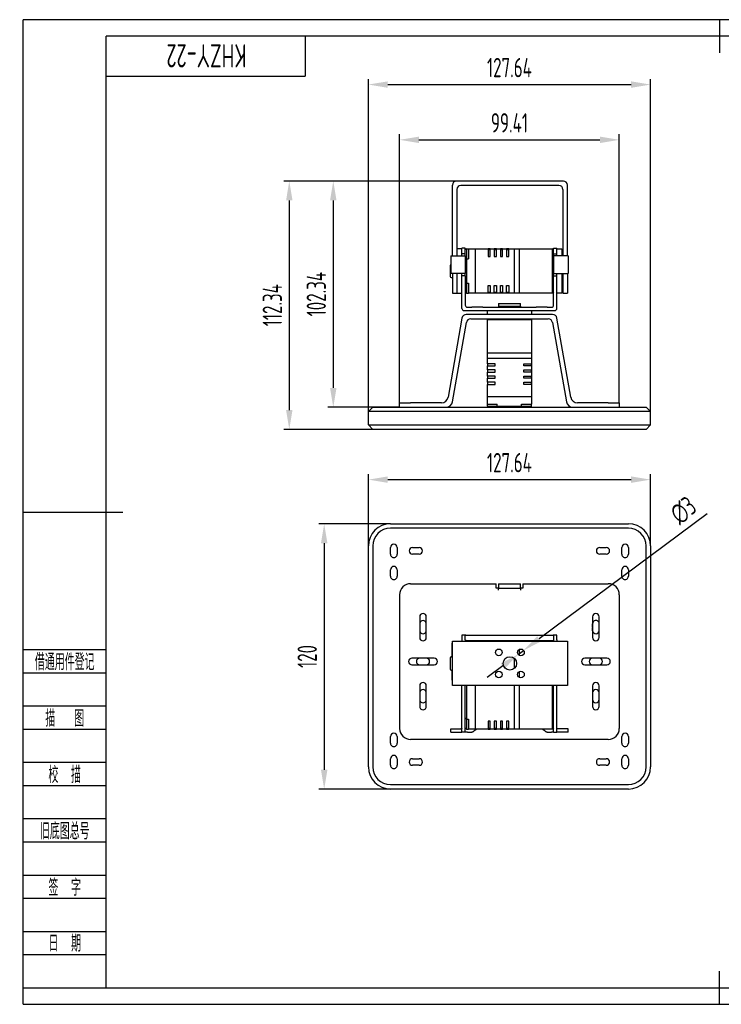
# Model space of a CAD drawing. Header units: inches. Extents: x -39 to 592, y -8 to 438.
# Tile 1 of 5: x -39 to 278, y -8 to 438. Entities that reach past the tile are written whole.
import ezdxf
from ezdxf.enums import TextEntityAlignment as Align

# ---------------------------------------------------------------- set-up
doc = ezdxf.new("R2010")
doc.units = ezdxf.units.IN
doc.header["$LTSCALE"] = 1.5
doc.header["$MEASUREMENT"] = 0
for name, color, linetype in [('1轮廓实线层', 7, 'Continuous'), ('2细线层', 4, 'Continuous'), ('6文字层', 3, 'Continuous'), ('7标注层', 4, 'Continuous'), ('图框层', 7, 'Continuous')]:
    doc.layers.add(name, color=color, linetype=linetype)
doc.styles.add('PC_TEXTSTYLE', font='ISOCP.SHX', dxfattribs={"width": 0.707, "bigfont": 'GBCBIG.SHX'})
doc.dimstyles.new('GB_DIAMETER', dxfattribs={"dimtxt": 3.5, "dimasz": 3.5, "dimexe": 1, "dimexo": 0, "dimgap": 1.5, "dimtad": 1, "dimjust": 4, "dimdsep": 46, "dimtxsty": 'PC_TEXTSTYLE', "dimcen": 0, "dimclrd": 256, "dimclrt": 3, "dimadec": 0, "dimazin": 2, "dimtp": 0.1, "dimtm": 0.1, "dimtfac": 0.71, "dimtdec": 3, "dimtmove": 0, "dimatfit": 2, "dimfxl": 1, "dimtfill": 1, "dimarcsym": 0})
doc.dimstyles.new('GB_LINEAR', dxfattribs={"dimtxt": 3.5, "dimasz": 3.5, "dimexe": 1, "dimexo": 0, "dimgap": 1.5, "dimtad": 1, "dimdsep": 46, "dimtxsty": 'PC_TEXTSTYLE', "dimcen": 0, "dimclrd": 256, "dimclrt": 3, "dimadec": 0, "dimazin": 2, "dimtp": 0.1, "dimtm": 0.1, "dimtfac": 0.71, "dimtdec": 3, "dimtmove": 0, "dimatfit": 3, "dimfxl": 1, "dimtfill": 1, "dimarcsym": 0})

# ---------------------------------------------------------------- blocks, each defined once
blk = doc.blocks.new('*D3')
at = {"layer": '7标注层', "color": 0, "lineweight": -2}
for p, q in [((158.47, 364.99), (80.36, 364.99)), ((120.66, 252.65), (80.36, 252.65))]:
    blk.add_line(p, q, dxfattribs=at)
at = {"layer": '7标注层', "lineweight": -2}
blk.add_line((82.86, 356.24), (82.86, 261.4), dxfattribs=at)
at = {"layer": '7标注层'}
for points in [[(84.32, 356.24), (81.41, 356.24), (82.86, 364.99)], [(81.41, 261.4), (84.32, 261.4), (82.86, 252.65)]]:
    blk.add_solid(points, dxfattribs=at)
at = {"layer": 'Defpoints', "color": 0}
for p in [(158.47, 364.99), (82.86, 252.65), (120.66, 252.65)]:
    blk.add_point(p, dxfattribs=at)
at = {"layer": '7标注层', "color": 3, "insert": (75.18, 308.82), "char_height": 8.75, "attachment_point": 5, "rotation": 90, "style": 'PC_TEXTSTYLE', "bg_fill": 3, "box_fill_scale": 1.25, "bg_fill_color": 257, "bg_fill_transparency": 0}
blk.add_mtext('112.34', dxfattribs=at)
blk = doc.blocks.new('*D4')
at = {"layer": '7标注层', "color": 0, "lineweight": -2}
for p, q in [((158.47, 364.99), (100.27, 364.99)), ((132.77, 262.65), (100.27, 262.65))]:
    blk.add_line(p, q, dxfattribs=at)
at = {"layer": '7标注层', "lineweight": -2}
blk.add_line((102.77, 356.24), (102.77, 271.4), dxfattribs=at)
at = {"layer": '7标注层'}
for points in [[(104.23, 356.24), (101.31, 356.24), (102.77, 364.99)], [(101.31, 271.4), (104.23, 271.4), (102.77, 262.65)]]:
    blk.add_solid(points, dxfattribs=at)
at = {"layer": 'Defpoints', "color": 0}
for p in [(158.47, 364.99), (102.77, 262.65), (132.77, 262.65)]:
    blk.add_point(p, dxfattribs=at)
at = {"layer": '7标注层', "color": 3, "insert": (95.08, 313.82), "char_height": 8.75, "attachment_point": 5, "rotation": 90, "style": 'PC_TEXTSTYLE', "bg_fill": 3, "box_fill_scale": 1.25, "bg_fill_color": 257, "bg_fill_transparency": 0}
blk.add_mtext('102.34', dxfattribs=at)
blk = doc.blocks.new('*D5')
at = {"layer": '7标注层', "color": 0, "lineweight": -2}
for p, q in [((118.66, 260.65), (118.66, 411.15)), ((246.29, 260.65), (246.29, 411.15))]:
    blk.add_line(p, q, dxfattribs=at)
at = {"layer": '7标注层', "lineweight": -2}
blk.add_line((127.41, 408.65), (237.54, 408.65), dxfattribs=at)
at = {"layer": '7标注层'}
for points in [[(127.41, 410.1), (127.41, 407.19), (118.66, 408.65)], [(237.54, 407.19), (237.54, 410.1), (246.29, 408.65)]]:
    blk.add_solid(points, dxfattribs=at)
at = {"layer": 'Defpoints', "color": 0}
for p in [(246.29, 408.65), (118.66, 260.65), (246.29, 260.65)]:
    blk.add_point(p, dxfattribs=at)
at = {"layer": '7标注层', "color": 3, "insert": (182.47, 416.33), "char_height": 8.75, "attachment_point": 5, "style": 'PC_TEXTSTYLE', "bg_fill": 3, "box_fill_scale": 1.25, "bg_fill_color": 257, "bg_fill_transparency": 0}
blk.add_mtext('127.64', dxfattribs=at)
blk = doc.blocks.new('*D6')
at = {"layer": '7标注层', "color": 0, "lineweight": -2}
for p, q in [((132.77, 264.65), (132.77, 386.15)), ((232.18, 264.65), (232.18, 386.15))]:
    blk.add_line(p, q, dxfattribs=at)
at = {"layer": '7标注层', "lineweight": -2}
blk.add_line((141.52, 383.65), (223.43, 383.65), dxfattribs=at)
at = {"layer": '7标注层'}
for points in [[(141.52, 385.1), (141.52, 382.19), (132.77, 383.65)], [(223.43, 382.19), (223.43, 385.1), (232.18, 383.65)]]:
    blk.add_solid(points, dxfattribs=at)
at = {"layer": 'Defpoints', "color": 0}
for p in [(232.18, 383.65), (132.77, 264.65), (232.18, 264.65)]:
    blk.add_point(p, dxfattribs=at)
at = {"layer": '7标注层', "color": 3, "insert": (182.47, 391.34), "char_height": 8.75, "attachment_point": 5, "style": 'PC_TEXTSTYLE', "bg_fill": 3, "box_fill_scale": 1.25, "bg_fill_color": 257, "bg_fill_transparency": 0}
blk.add_mtext('99.41', dxfattribs=at)
blk = doc.blocks.new('*D9')
at = {"layer": '7标注层', "color": 0, "lineweight": -2}
for p, q in [((118.66, 199.89), (118.66, 232.39)), ((246.29, 199.89), (246.29, 232.39))]:
    blk.add_line(p, q, dxfattribs=at)
at = {"layer": '7标注层', "lineweight": -2}
blk.add_line((127.41, 229.89), (237.54, 229.89), dxfattribs=at)
at = {"layer": '7标注层'}
for points in [[(127.41, 231.35), (127.41, 228.43), (118.66, 229.89)], [(237.54, 228.43), (237.54, 231.35), (246.29, 229.89)]]:
    blk.add_solid(points, dxfattribs=at)
at = {"layer": 'Defpoints', "color": 0}
for p in [(246.29, 229.89), (118.66, 199.89), (246.29, 199.89)]:
    blk.add_point(p, dxfattribs=at)
at = {"layer": '7标注层', "color": 3, "insert": (182.47, 237.58), "char_height": 8.75, "attachment_point": 5, "style": 'PC_TEXTSTYLE', "bg_fill": 3, "box_fill_scale": 1.25, "bg_fill_color": 257, "bg_fill_transparency": 0}
blk.add_mtext('127.64', dxfattribs=at)
blk = doc.blocks.new('*D10')
at = {"layer": '7标注层', "color": 0, "lineweight": -2}
for p, q in [((128.66, 209.89), (96.16, 209.89)), ((128.66, 89.89), (96.16, 89.89))]:
    blk.add_line(p, q, dxfattribs=at)
at = {"layer": '7标注层', "lineweight": -2}
blk.add_line((98.66, 201.14), (98.66, 98.64), dxfattribs=at)
at = {"layer": '7标注层'}
for points in [[(100.11, 201.14), (97.2, 201.14), (98.66, 209.89)], [(97.2, 98.64), (100.11, 98.64), (98.66, 89.89)]]:
    blk.add_solid(points, dxfattribs=at)
at = {"layer": 'Defpoints', "color": 0}
for p in [(128.66, 209.89), (98.66, 89.89), (128.66, 89.89)]:
    blk.add_point(p, dxfattribs=at)
at = {"layer": '7标注层', "color": 3, "insert": (90.96, 149.89), "char_height": 8.75, "attachment_point": 5, "rotation": 90, "style": 'PC_TEXTSTYLE', "bg_fill": 3, "box_fill_scale": 1.25, "bg_fill_color": 257, "bg_fill_transparency": 0}
blk.add_mtext('120', dxfattribs=at)
blk = doc.blocks.new('*D11')
at = {"layer": '7标注层', "lineweight": -2}
for p, q in [((271.96, 214.48), (195.9, 157.86)), ((186.47, 150.84), (188.88, 152.64)), ((179.45, 145.62), (172.43, 140.4))]:
    blk.add_line(p, q, dxfattribs=at)
at = {"layer": '7标注层'}
for points in [[(195.03, 159.03), (196.77, 156.69), (188.88, 152.64)], [(180.32, 144.45), (178.58, 146.79), (186.47, 150.84)]]:
    blk.add_solid(points, dxfattribs=at)
at = {"layer": 'Defpoints', "color": 0}
for p in [(188.88, 152.64), (186.47, 150.84)]:
    blk.add_point(p, dxfattribs=at)
at = {"layer": '7标注层', "color": 3, "insert": (261.14, 216), "char_height": 8.75, "attachment_point": 5, "rotation": 36.6611, "style": 'PC_TEXTSTYLE', "bg_fill": 3, "box_fill_scale": 1.25, "bg_fill_color": 257, "bg_fill_transparency": 0}
blk.add_mtext('∅3', dxfattribs=at)
blk = doc.blocks.new('ZwmFrameMain_A3^_^无分区图框^_^landscape')
at = {"layer": '1轮廓实线层'}
for p, q in [((185, 292), (185, 282)), ((0, 0), (0, 287)), ((390, 287), (0, 287)), ((390, 287), (390, 0)), ((-25, 143.5), (5, 143.5)), ((395, 143.5), (385, 143.5)), ((185, -5), (185, 5)), ((0, 0), (390, 0))]:
    blk.add_line(p, q, dxfattribs=at)
at = {"layer": '2细线层'}
for p, q in [((-25, -5), (-25, 292)), ((395, 292), (-25, 292)), ((395, 292), (395, -5)), ((-25, -5), (395, -5))]:
    blk.add_line(p, q, dxfattribs=at)
blk = doc.blocks.new('ZwmFrameMain_图样代号')
at = {"layer": '2细线层', "linetype": 'Continuous'}
for p in [(60, 0), (0, -12)]:
    blk.add_line(p, (60, -12), dxfattribs=at)
at = {"layer": '6文字层', "style": 'PC_TEXTSTYLE', "width": 2.827942}
blk.add_attdef('图样代号', text='', height=7, rotation=180, dxfattribs=at).set_placement((58.24, -2.4), (2.35, -2.4), align=Align.FIT)
blk = doc.blocks.new('ZwmFrameMain_附加栏')
at = {"layer": '2细线层'}
for p, q in [((-25, 102), (0, 102)), ((-25, 95), (0, 95)), ((-25, 85), (0, 85)), ((-25, 78), (0, 78)), ((-25, 68), (0, 68)), ((-25, 61), (0, 61)), ((-25, 51), (0, 51)), ((-25, 44), (0, 44)), ((-25, 34), (0, 34)), ((-25, 27), (0, 27)), ((-25, 17), (0, 17)), ((-25, 10), (0, 10)), ((-25, 0), (0, 0))]:
    blk.add_line(p, q, dxfattribs=at)
at = {"layer": '6文字层', "color": 3, "style": 'PC_TEXTSTYLE'}
for s, width, p in [('借通用件登记', 0.667, (-12.5, 98.5)), ('描   图', 0.6667, (-12.5, 81.5)), ('校  描', 0.667, (-12.5, 64.5)), ('旧底图总号', 0.667, (-12.5, 47.5)), ('签  字', 0.667, (-12.5, 30.5)), ('日  期', 0.667, (-12.49, 13.6))]:
    blk.add_text(s, height=5, dxfattribs=dict(at, width=width)).set_placement(p, align=Align.MIDDLE)
at = {"layer": '6文字层', "style": 'PC_TEXTSTYLE'}
for tag, width, p, p2 in [('借通用件登记', 0.671328, (-23.44, 86.36), (-1.25, 86.36)), ('描图', 2.120922, (-23.44, 69.36), (-1.25, 69.36)), ('校图', 2.149976, (-23.75, 52.06), (-1.25, 52.06)), ('旧底图总号', 0.761452, (-22.84, 35.67), (-1.86, 35.67)), ('签字', 2.026939, (-23.14, 18.37), (-1.56, 18.37)), ('日期', 1.89999, (-22.84, 1.37), (-2.17, 1.37))]:
    blk.add_attdef(tag, text='', height=5, dxfattribs=dict(at, width=width)).set_placement(p, p2, align=Align.FIT)

msp = doc.modelspace()

# ---------------------------------------------------------------- linework, layer by layer
at = {"color": 7, "linetype": 'Continuous', "lineweight": 25}
for p, q in [((156.675, 331.101), (156.675, 363.194)), ((206.875, 364.994), (158.475, 364.994)), ((158.675, 361.194), (158.675, 331.101)), ((204.875, 362.994), (160.475, 362.994)), ((206.675, 361.194), (206.675, 331.101)), ((208.675, 331.101), (208.675, 363.194)), ((160.975, 334.295), (158.675, 334.295)), ((162.475, 334.601), (160.975, 334.601)), ((160.975, 333.601), (160.975, 334.601)), ((162.475, 333.601), (162.475, 334.601)), ((162.975, 334.295), (162.475, 333.795)), ((162.975, 334.295), (162.975, 332.295)), ((162.975, 334.295), (163.875, 334.295)), ((163.875, 334.295), (167.175, 334.295)), ((163.875, 334.295), (163.875, 333.595)), ((167.175, 333.595), (167.175, 334.295)), ((167.175, 334.295), (172.775, 334.295)), ((172.775, 334.295), (172.775, 333.595)), ((173.775, 334.295), (172.775, 334.295)), ((173.775, 334.295), (175.575, 334.295)), ((173.775, 333.595), (173.775, 334.295)), ((175.575, 334.295), (175.575, 333.595)), ((176.575, 334.295), (175.575, 334.295)), ((176.575, 334.295), (178.375, 334.295)), ((176.575, 333.595), (176.575, 334.295)), ((178.375, 334.295), (178.375, 333.595)), ((179.375, 334.295), (178.375, 334.295)), ((179.375, 334.295), (181.175, 334.295)), ((179.375, 333.595), (179.375, 334.295)), ((181.175, 334.295), (181.175, 333.595)), ((182.175, 334.295), (181.175, 334.295)), ((182.175, 334.295), (184.675, 334.295)), ((182.175, 333.595), (182.175, 334.295)), ((184.675, 334.295), (186.975, 334.295)), ((184.675, 334.295), (184.675, 333.595)), ((186.975, 333.595), (186.975, 334.295)), ((186.975, 334.295), (201.975, 334.295)), ((201.975, 334.295), (202.475, 333.795)), ((202.475, 334.601), (203.975, 334.601)), ((202.475, 333.601), (202.475, 334.601)), ((203.975, 333.601), (203.975, 334.601)), ((203.975, 334.295), (206.225, 334.295)), ((206.225, 334.295), (206.225, 331.101)), ((155.975, 331.101), (155.975, 323.101)), ((155.975, 331.101), (161.475, 331.101)), ((160.975, 332.101), (160.975, 333.601)), ((162.475, 332.101), (160.975, 332.101)), ((160.975, 331.101), (160.975, 332.101)), ((161.475, 331.101), (162.475, 331.101)), ((162.475, 332.101), (162.475, 333.601)), ((162.475, 331.101), (162.475, 332.101)), ((162.475, 331.101), (162.475, 323.101)), ((162.475, 329.295), (162.975, 329.795)), ((162.975, 329.795), (162.975, 318.795)), ((162.975, 329.795), (163.875, 329.795)), ((163.875, 333.595), (163.875, 329.795)), ((167.175, 314.995), (167.175, 333.595)), ((172.775, 334.045), (173.775, 334.045)), ((172.775, 333.595), (172.775, 330.795)), ((172.775, 330.795), (173.775, 330.795)), ((173.775, 330.795), (173.775, 333.595)), ((175.575, 334.045), (176.575, 334.045)), ((175.575, 333.595), (175.575, 330.795)), ((175.575, 330.795), (176.575, 330.795)), ((176.575, 330.795), (176.575, 333.595)), ((178.375, 334.045), (179.375, 334.045)), ((178.375, 333.595), (178.375, 330.795)), ((178.375, 330.795), (179.375, 330.795)), ((179.375, 330.795), (179.375, 333.595)), ((181.175, 334.045), (182.175, 334.045)), ((181.175, 333.595), (181.175, 330.795)), ((181.175, 330.795), (182.175, 330.795)), ((182.175, 330.795), (182.175, 333.595)), ((184.675, 333.595), (184.675, 314.995)), ((186.975, 314.995), (186.975, 333.595)), ((201.975, 314.995), (201.975, 333.595)), ((202.475, 332.101), (202.475, 333.601)), ((202.475, 332.101), (203.975, 332.101)), ((202.475, 331.101), (202.475, 332.101)), ((203.475, 331.101), (202.475, 331.101)), ((202.475, 331.101), (202.475, 323.101)), ((208.975, 331.101), (203.475, 331.101)), ((203.975, 332.101), (203.975, 333.601)), ((203.975, 331.101), (203.975, 332.101)), ((208.975, 331.101), (208.975, 323.101)), ((155.675, 326.795), (155.675, 324.295)), ((155.675, 324.295), (155.675, 321.795)), ((161.475, 323.101), (155.975, 323.101)), ((156.175, 321.295), (156.675, 321.295)), ((156.675, 323.101), (156.675, 314.293)), ((158.675, 323.101), (158.675, 314.293)), ((160.975, 322.101), (160.975, 323.101)), ((162.475, 322.101), (160.975, 322.101)), ((160.975, 307.401), (160.975, 322.101)), ((162.475, 323.101), (161.475, 323.101)), ((162.475, 322.101), (162.475, 323.101)), ((162.475, 322.101), (162.475, 308.901)), ((202.475, 323.101), (203.475, 323.101)), ((202.475, 322.101), (202.475, 323.101)), ((202.475, 322.101), (203.975, 322.101)), ((202.475, 308.901), (202.475, 322.101)), ((203.475, 323.101), (208.975, 323.101)), ((203.975, 322.101), (203.975, 323.101)), ((203.975, 307.401), (203.975, 322.101)), ((206.225, 323.101), (206.225, 314.295)), ((206.675, 323.101), (206.675, 314.293)), ((208.675, 323.101), (208.675, 314.293)), ((162.975, 318.795), (162.475, 319.295)), ((162.975, 318.795), (163.875, 318.795)), ((163.875, 318.795), (163.875, 314.995)), ((172.775, 317.795), (173.775, 317.795)), ((172.775, 314.995), (172.775, 317.795)), ((173.775, 317.795), (173.775, 314.995)), ((175.575, 317.795), (176.575, 317.795)), ((175.575, 314.995), (175.575, 317.795)), ((176.575, 317.795), (176.575, 314.995)), ((178.375, 317.795), (179.375, 317.795)), ((178.375, 314.995), (178.375, 317.795)), ((179.375, 317.795), (179.375, 314.995)), ((181.175, 317.795), (182.175, 317.795)), ((181.175, 314.995), (181.175, 317.795)), ((182.175, 317.795), (182.175, 314.995)), ((206.675, 319.295), (206.225, 319.295)), ((156.675, 314.293), (158.675, 314.293)), ((158.675, 314.295), (160.975, 314.295)), ((162.475, 314.795), (162.975, 314.295)), ((162.975, 316.295), (162.975, 314.295)), ((162.975, 314.295), (163.875, 314.295)), ((163.875, 314.995), (163.875, 314.295)), ((167.175, 314.295), (163.875, 314.295)), ((167.175, 314.295), (167.175, 314.995)), ((172.775, 314.295), (167.175, 314.295)), ((172.775, 314.295), (172.775, 314.995)), ((173.775, 314.545), (172.775, 314.545)), ((173.775, 314.295), (172.775, 314.295)), ((173.775, 314.995), (173.775, 314.295)), ((175.575, 314.295), (173.775, 314.295)), ((175.575, 314.295), (175.575, 314.995)), ((176.575, 314.545), (175.575, 314.545)), ((176.575, 314.295), (175.575, 314.295)), ((176.575, 314.995), (176.575, 314.295)), ((178.375, 314.295), (176.575, 314.295)), ((178.375, 314.295), (178.375, 314.995)), ((179.375, 314.545), (178.375, 314.545)), ((179.375, 314.295), (178.375, 314.295)), ((179.375, 314.995), (179.375, 314.295)), ((181.175, 314.295), (179.375, 314.295)), ((181.175, 314.295), (181.175, 314.995)), ((182.175, 314.545), (181.175, 314.545)), ((182.175, 314.295), (181.175, 314.295)), ((182.175, 314.995), (182.175, 314.295)), ((184.675, 314.295), (182.175, 314.295)), ((184.675, 314.995), (184.675, 314.295)), ((186.975, 314.295), (184.675, 314.295)), ((186.975, 314.295), (186.975, 314.995)), ((201.975, 314.295), (186.975, 314.295)), ((202.475, 314.795), (201.975, 314.295)), ((206.225, 314.295), (203.975, 314.295)), ((206.675, 314.293), (208.675, 314.293)), ((163.475, 307.901), (165.417, 307.901)), ((166.295, 307.901), (166, 307.901)), ((169.853, 307.901), (166.295, 307.901)), ((170.435, 307.901), (182.475, 307.901)), ((177.475, 309.65), (187.475, 309.65)), ((177.475, 309.65), (177.475, 308.401)), ((177.475, 308.401), (187.475, 308.401)), ((177.475, 308.401), (177.475, 307.901)), ((182.475, 307.901), (194.514, 307.901)), ((187.475, 308.401), (187.475, 309.65)), ((187.475, 308.401), (187.475, 307.901)), ((198.655, 307.901), (195.097, 307.901)), ((198.95, 307.901), (198.655, 307.901)), ((199.532, 307.901), (201.475, 307.901)), ((160.986, 302.996), (154.704, 267.133)), ((161.975, 306.401), (165.417, 306.401)), ((201.994, 304.651), (162.956, 304.651)), ((166, 306.401), (166.295, 306.401)), ((166.295, 306.401), (169.853, 306.401)), ((170.435, 306.401), (182.475, 306.401)), ((172.475, 304.651), (172.475, 306.401)), ((182.475, 306.401), (194.514, 306.401)), ((192.475, 306.401), (192.475, 304.651)), ((195.097, 306.401), (198.655, 306.401)), ((198.655, 306.401), (198.95, 306.401)), ((199.532, 306.401), (202.975, 306.401)), ((210.246, 267.133), (203.964, 302.996)), ((156.704, 265.133), (162.986, 300.996)), ((164.956, 302.651), (199.994, 302.651)), ((172.475, 302.151), (172.975, 302.651)), ((172.475, 287.151), (172.475, 302.151)), ((191.775, 302.151), (173.175, 302.151)), ((191.975, 302.651), (192.475, 302.151)), ((192.475, 302.151), (192.475, 287.151)), ((201.964, 300.996), (208.246, 265.133)), ((172.475, 284.851), (172.475, 287.151)), ((173.175, 287.151), (172.475, 287.151)), ((191.775, 287.151), (173.175, 287.151)), ((192.475, 287.151), (191.775, 287.151)), ((192.475, 287.151), (192.475, 284.851)), ((172.475, 284.851), (173.175, 284.851)), ((172.475, 282.351), (172.475, 284.851)), ((173.175, 282.351), (172.475, 282.351)), ((172.475, 282.351), (172.475, 281.351)), ((172.475, 279.551), (172.475, 281.351)), ((172.475, 281.351), (173.175, 281.351)), ((172.725, 281.351), (172.725, 282.351)), ((173.175, 284.851), (191.775, 284.851)), ((175.975, 282.351), (173.175, 282.351)), ((173.175, 281.351), (175.975, 281.351)), ((175.975, 281.351), (175.975, 282.351)), ((188.975, 282.351), (191.775, 282.351)), ((188.975, 281.351), (188.975, 282.351)), ((191.775, 281.351), (188.975, 281.351)), ((191.775, 284.851), (192.475, 284.851)), ((191.775, 282.351), (192.475, 282.351)), ((192.475, 281.351), (191.775, 281.351)), ((192.225, 282.351), (192.225, 281.351)), ((192.475, 284.851), (192.475, 282.351)), ((192.475, 282.351), (192.475, 281.351)), ((192.475, 281.351), (192.475, 279.551)), ((173.175, 279.551), (172.475, 279.551)), ((172.475, 279.551), (172.475, 278.551)), ((172.475, 276.751), (172.475, 278.551)), ((172.475, 278.551), (173.175, 278.551)), ((173.175, 276.751), (172.475, 276.751)), ((172.475, 276.751), (172.475, 275.751)), ((172.725, 278.551), (172.725, 279.551)), ((172.725, 275.751), (172.725, 276.751)), ((175.975, 279.551), (173.175, 279.551)), ((173.175, 278.551), (175.975, 278.551)), ((175.975, 276.751), (173.175, 276.751)), ((175.975, 278.551), (175.975, 279.551)), ((175.975, 275.751), (175.975, 276.751)), ((188.975, 279.551), (191.775, 279.551)), ((188.975, 278.551), (188.975, 279.551)), ((191.775, 278.551), (188.975, 278.551)), ((188.975, 276.751), (191.775, 276.751)), ((188.975, 275.751), (188.975, 276.751)), ((191.775, 279.551), (192.475, 279.551)), ((192.475, 278.551), (191.775, 278.551)), ((191.775, 276.751), (192.475, 276.751)), ((192.225, 279.551), (192.225, 278.551)), ((192.225, 276.751), (192.225, 275.751)), ((192.475, 279.551), (192.475, 278.551)), ((192.475, 278.551), (192.475, 276.751)), ((192.475, 276.751), (192.475, 275.751)), ((172.475, 273.951), (172.475, 275.751)), ((172.475, 275.751), (173.175, 275.751)), ((173.175, 273.951), (172.475, 273.951)), ((172.475, 273.951), (172.475, 272.951)), ((172.475, 267.351), (172.475, 272.951)), ((172.475, 272.951), (173.175, 272.951)), ((172.725, 272.951), (172.725, 273.951)), ((173.175, 275.751), (175.975, 275.751)), ((175.975, 273.951), (173.175, 273.951)), ((173.175, 272.951), (175.975, 272.951)), ((175.975, 272.951), (175.975, 273.951)), ((191.775, 275.751), (188.975, 275.751)), ((188.975, 273.951), (191.775, 273.951)), ((188.975, 272.951), (188.975, 273.951)), ((191.775, 272.951), (188.975, 272.951)), ((192.475, 275.751), (191.775, 275.751)), ((191.775, 273.951), (192.475, 273.951)), ((192.475, 272.951), (191.775, 272.951)), ((192.225, 273.951), (192.225, 272.951)), ((192.475, 275.751), (192.475, 273.951)), ((192.475, 273.951), (192.475, 272.951)), ((192.475, 272.951), (192.475, 267.351)), ((172.475, 264.051), (172.475, 267.351)), ((173.175, 267.351), (172.475, 267.351)), ((191.775, 267.351), (173.175, 267.351)), ((192.475, 267.351), (191.775, 267.351)), ((192.475, 267.351), (192.475, 264.051)), ((132.768, 262.651), (132.768, 264.651)), ((132.768, 264.651), (137.768, 264.651)), ((151.749, 264.651), (137.768, 264.651)), ((172.475, 264.051), (173.175, 264.051)), ((172.475, 263.151), (172.475, 264.051)), ((172.475, 263.151), (172.975, 262.651)), ((172.475, 263.151), (174.475, 263.151)), ((173.175, 264.051), (176.975, 264.051)), ((176.975, 263.151), (176.975, 264.051)), ((176.975, 263.151), (187.975, 263.151)), ((177.475, 262.651), (176.975, 263.151)), ((187.975, 263.151), (187.475, 262.651)), ((187.975, 264.051), (191.775, 264.051)), ((187.975, 263.151), (187.975, 264.051)), ((190.475, 263.151), (192.475, 263.151)), ((191.775, 264.051), (192.475, 264.051)), ((191.975, 262.651), (192.475, 263.151)), ((192.475, 263.151), (192.475, 264.051)), ((227.182, 264.651), (213.201, 264.651)), ((227.182, 264.651), (232.182, 264.651)), ((232.182, 264.651), (232.182, 262.651)), ((118.656, 260.651), (120.656, 262.651)), ((128.656, 260.651), (118.656, 260.651)), ((118.656, 254.651), (118.656, 260.651)), ((120.656, 262.651), (128.656, 262.651)), ((128.656, 262.651), (236.294, 262.651)), ((236.294, 260.651), (128.656, 260.651)), ((236.294, 262.651), (244.294, 262.651)), ((246.294, 260.651), (236.294, 260.651)), ((246.294, 260.651), (244.294, 262.651)), ((246.294, 254.651), (246.294, 260.651)), ((120.656, 252.651), (118.656, 254.651)), ((118.656, 254.651), (128.656, 254.651)), ((128.656, 254.651), (236.294, 254.651)), ((236.294, 254.651), (246.294, 254.651)), ((244.294, 252.651), (246.294, 254.651)), ((128.656, 252.651), (120.656, 252.651)), ((236.294, 252.651), (128.656, 252.651)), ((244.294, 252.651), (236.294, 252.651)), ((128.656, 209.891), (236.294, 209.891)), ((236.294, 207.891), (128.656, 207.891)), ((118.656, 99.891), (118.656, 199.891)), ((120.656, 199.891), (120.656, 99.891)), ((128.656, 196.149), (128.656, 199.149)), ((131.656, 199.149), (131.656, 196.149)), ((138.656, 199.149), (141.656, 199.149)), ((141.656, 196.149), (138.656, 196.149)), ((223.294, 199.149), (226.294, 199.149)), ((226.294, 196.149), (223.294, 196.149)), ((233.294, 196.149), (233.294, 199.149)), ((236.294, 199.149), (236.294, 196.149)), ((244.294, 99.891), (244.294, 199.891)), ((246.294, 199.891), (246.294, 99.891)), ((128.656, 186.149), (128.656, 189.149)), ((131.656, 189.149), (131.656, 186.149)), ((233.294, 186.149), (233.294, 189.149)), ((236.294, 189.149), (236.294, 186.149)), ((137.768, 182.811), (151.749, 182.811)), ((151.749, 182.811), (154.704, 182.811)), ((154.704, 182.811), (160.986, 182.811)), ((160.986, 182.811), (162.956, 182.811)), ((162.956, 182.811), (176.475, 182.811)), ((176.475, 180.811), (176.475, 182.811)), ((177.475, 182.811), (177.475, 180.811)), ((177.475, 182.811), (187.475, 182.811)), ((187.475, 180.811), (187.475, 182.811)), ((188.475, 182.811), (188.475, 180.811)), ((188.475, 182.811), (201.994, 182.811)), ((201.994, 182.811), (203.964, 182.811)), ((203.964, 182.811), (210.246, 182.811)), ((210.246, 182.811), (213.201, 182.811)), ((213.201, 182.811), (227.182, 182.811)), ((177.475, 180.811), (176.475, 180.811)), ((177.475, 180.811), (187.475, 180.811)), ((177.475, 179.811), (177.475, 180.811)), ((187.475, 180.811), (187.475, 179.811)), ((188.475, 180.811), (187.475, 180.811)), ((132.768, 177.811), (132.768, 117.311)), ((232.182, 177.811), (232.182, 117.311)), ((141.863, 167.811), (141.863, 158.482)), ((144.863, 158.482), (144.863, 167.811)), ((220.087, 167.811), (220.087, 158.482)), ((223.087, 158.482), (223.087, 167.811)), ((220.089, 163.223), (220.087, 164.644)), ((220.091, 161.533), (220.089, 163.066)), ((156.675, 156.561), (156.667, 156.561)), ((156.675, 136.738), (156.675, 156.742)), ((156.675, 156.742), (158.475, 156.742)), ((158.475, 156.742), (206.875, 156.742)), ((162.684, 159.482), (160.975, 159.482)), ((160.975, 159.482), (160.975, 157.482)), ((160.975, 157.482), (160.975, 156.742)), ((162.475, 157.482), (162.475, 159.386)), ((162.475, 157.482), (162.475, 156.742)), ((162.975, 157.065), (162.652, 156.742)), ((162.684, 159.482), (163.475, 159.482)), ((162.975, 157.065), (162.975, 156.742)), ((162.975, 157.065), (163.875, 157.065)), ((163.475, 159.482), (201.475, 159.482)), ((163.875, 157.065), (167.175, 157.065)), ((163.875, 157.065), (163.875, 156.742)), ((167.175, 156.742), (167.175, 157.065)), ((167.175, 157.065), (172.775, 157.065)), ((172.775, 156.742), (172.775, 157.065)), ((172.775, 157.065), (173.775, 157.065)), ((172.775, 156.815), (173.775, 156.815)), ((173.775, 157.065), (175.575, 157.065)), ((173.775, 157.065), (173.775, 156.742)), ((175.575, 156.742), (175.575, 157.065)), ((175.575, 157.065), (176.575, 157.065)), ((175.575, 156.815), (176.575, 156.815)), ((176.575, 157.065), (178.375, 157.065)), ((176.575, 157.065), (176.575, 156.742)), ((178.375, 156.742), (178.375, 157.065)), ((178.375, 157.065), (179.375, 157.065)), ((178.375, 156.815), (179.375, 156.815)), ((179.375, 157.065), (181.175, 157.065)), ((179.375, 157.065), (179.375, 156.742)), ((181.175, 156.742), (181.175, 157.065)), ((181.175, 157.065), (182.175, 157.065)), ((181.175, 156.815), (182.175, 156.815)), ((182.175, 157.065), (184.675, 157.065)), ((182.175, 157.065), (182.175, 156.742)), ((184.675, 157.065), (186.975, 157.065)), ((184.675, 157.065), (184.675, 156.742)), ((186.975, 156.742), (186.975, 157.065)), ((186.975, 157.065), (201.975, 157.065)), ((201.475, 159.482), (202.266, 159.482)), ((201.975, 157.065), (202.298, 156.742)), ((203.975, 159.482), (202.266, 159.482)), ((202.475, 159.386), (202.475, 157.482)), ((202.475, 157.482), (202.475, 156.742)), ((203.975, 157.482), (203.975, 159.482)), ((203.975, 157.482), (203.975, 156.742)), ((206.875, 156.742), (208.675, 156.742)), ((208.675, 156.742), (208.675, 136.738)), ((156.408, 155.061), (156.408, 149.74)), ((186.975, 150.413), (186.975, 153.067)), ((148.363, 149.061), (138.363, 149.061)), ((155.675, 149.24), (155.675, 144.24)), ((156.175, 149.74), (156.675, 149.74)), ((184.675, 149.043), (184.675, 144.437)), ((226.587, 149.061), (216.587, 149.061)), ((138.363, 146.061), (148.363, 146.061)), ((156.175, 143.74), (156.675, 143.74)), ((156.408, 143.74), (156.408, 140.061)), ((186.975, 140.413), (186.975, 143.067)), ((216.587, 146.061), (226.587, 146.061)), ((156.667, 138.561), (156.675, 138.561)), ((141.863, 136.641), (141.863, 127.311)), ((144.863, 127.311), (144.863, 136.641)), ((158.475, 136.738), (156.675, 136.738)), ((206.875, 136.738), (158.475, 136.738)), ((160.975, 116.631), (160.975, 136.738)), ((162.475, 116.631), (162.475, 136.738)), ((162.975, 136.738), (162.975, 121.565)), ((167.175, 117.765), (167.175, 136.738)), ((184.675, 136.738), (184.675, 117.765)), ((186.975, 117.765), (186.975, 136.738)), ((201.975, 117.765), (201.975, 136.738)), ((202.475, 116.631), (202.475, 136.738)), ((203.975, 116.631), (203.975, 136.738)), ((208.675, 136.738), (206.875, 136.738)), ((220.087, 136.641), (220.087, 127.311)), ((223.087, 127.311), (223.087, 136.641)), ((162.975, 121.565), (162.475, 122.065)), ((162.975, 121.565), (163.875, 121.565)), ((163.875, 121.565), (163.875, 117.765)), ((173.775, 120.565), (172.775, 120.565)), ((172.775, 120.565), (172.775, 117.765)), ((173.775, 117.765), (173.775, 120.565)), ((176.575, 120.565), (175.575, 120.565)), ((175.575, 120.565), (175.575, 117.765)), ((176.575, 117.765), (176.575, 120.565)), ((179.375, 120.565), (178.375, 120.565)), ((178.375, 120.565), (178.375, 117.765)), ((179.375, 117.765), (179.375, 120.565)), ((182.175, 120.565), (181.175, 120.565)), ((181.175, 120.565), (181.175, 117.765)), ((182.175, 117.765), (182.175, 120.565)), ((155.975, 115.631), (155.975, 117.131)), ((155.975, 117.131), (160.475, 117.131)), ((160.975, 115.631), (160.975, 116.631)), ((162.475, 117.565), (162.975, 117.065)), ((162.475, 115.631), (162.475, 116.631)), ((162.975, 119.065), (162.975, 117.065)), ((162.975, 117.065), (163.875, 117.065)), ((163.875, 117.765), (163.875, 117.065)), ((167.175, 117.065), (163.875, 117.065)), ((166.295, 116.029), (166, 115.818)), ((167.74, 117.065), (166.295, 116.029)), ((167.175, 117.065), (167.175, 117.765)), ((172.775, 117.065), (167.175, 117.065)), ((172.775, 117.765), (172.775, 117.065)), ((173.775, 117.315), (172.775, 117.315)), ((172.775, 117.065), (173.775, 117.065)), ((173.775, 117.065), (173.775, 117.765)), ((175.575, 117.065), (173.775, 117.065)), ((175.575, 117.765), (175.575, 117.065)), ((176.575, 117.315), (175.575, 117.315)), ((175.575, 117.065), (176.575, 117.065)), ((176.575, 117.065), (176.575, 117.765)), ((178.375, 117.065), (176.575, 117.065)), ((178.375, 117.765), (178.375, 117.065)), ((179.375, 117.315), (178.375, 117.315)), ((178.375, 117.065), (179.375, 117.065)), ((179.375, 117.065), (179.375, 117.765)), ((181.175, 117.065), (179.375, 117.065)), ((181.175, 117.765), (181.175, 117.065)), ((182.175, 117.315), (181.175, 117.315)), ((181.175, 117.065), (182.175, 117.065)), ((182.175, 117.065), (182.175, 117.765)), ((184.675, 117.065), (182.175, 117.065)), ((184.675, 117.765), (184.675, 117.065)), ((186.975, 117.065), (184.675, 117.065)), ((186.975, 117.065), (186.975, 117.765)), ((201.975, 117.065), (186.975, 117.065)), ((198.655, 116.029), (197.209, 117.065)), ((198.95, 115.818), (198.655, 116.029)), ((202.475, 117.565), (201.975, 117.065)), ((202.475, 115.631), (202.475, 116.631)), ((208.975, 117.131), (203.975, 117.131)), ((203.975, 115.631), (203.975, 116.631)), ((208.975, 115.631), (208.975, 117.131)), ((128.656, 110.634), (128.656, 113.634)), ((131.656, 113.634), (131.656, 110.634)), ((151.749, 112.311), (137.768, 112.311)), ((154.704, 112.311), (151.749, 112.311)), ((160.986, 112.311), (154.704, 112.311)), ((155.975, 115.631), (160.975, 115.631)), ((162.475, 115.631), (160.975, 115.631)), ((162.956, 112.311), (160.986, 112.311)), ((163.475, 115.631), (162.475, 115.631)), ((201.994, 112.311), (162.956, 112.311)), ((163.475, 115.631), (165.417, 115.631)), ((199.532, 115.631), (201.475, 115.631)), ((202.475, 115.631), (201.475, 115.631)), ((203.964, 112.311), (201.994, 112.311)), ((202.475, 115.631), (203.975, 115.631)), ((210.246, 112.311), (203.964, 112.311)), ((208.975, 115.631), (203.975, 115.631)), ((213.201, 112.311), (210.246, 112.311)), ((227.182, 112.311), (213.201, 112.311)), ((233.294, 110.634), (233.294, 113.634)), ((236.294, 113.634), (236.294, 110.634)), ((128.656, 100.634), (128.656, 103.634)), ((131.656, 103.634), (131.656, 100.634)), ((138.656, 103.634), (141.656, 103.634)), ((223.294, 103.634), (226.294, 103.634)), ((233.294, 100.634), (233.294, 103.634)), ((236.294, 103.634), (236.294, 100.634)), ((141.656, 100.634), (138.656, 100.634)), ((226.294, 100.634), (223.294, 100.634)), ((128.656, 91.891), (236.294, 91.891)), ((236.294, 89.891), (128.656, 89.891))]:
    msp.add_line(p, q, dxfattribs=at)
for centre, radius in [((177.675, 151.74), 1.5), ((187.675, 151.74), 1.5), ((182.675, 146.74), 3.05), ((177.675, 141.74), 1.5), ((187.675, 141.74), 1.5)]:
    msp.add_circle(centre, radius, dxfattribs=at)
for centre, radius, start, end in [((158.475, 363.194), 1.8, 90, 180), ((160.475, 361.194), 1.8, 90, 180), ((204.875, 361.194), 1.8, 0, 90), ((206.875, 363.194), 1.8, 0, 90), ((156.175, 326.795), 0.5, 113.57193, 180), ((156.175, 321.795), 0.5, 180, 270), ((161.975, 307.401), 1, 180, 270), ((163.475, 308.901), 1, 180, 270), ((201.475, 308.901), 1, 270, 360), ((202.975, 307.401), 1, 270, 0), ((162.956, 302.651), 2, 90, 170.06461), ((201.994, 302.651), 2, 9.93539, 90), ((164.956, 300.651), 2, 90, 170.06461), ((199.994, 300.651), 2, 9.93539, 90), ((151.749, 267.651), 3, 270, 350.06461), ((153.749, 265.651), 3, 270, 350.06461), ((211.201, 265.651), 3, 189.93539, 270), ((213.201, 267.651), 3, 189.93539, 270), ((128.656, 199.891), 10, 90, 180), ((236.294, 199.891), 10, 0, 90), ((128.656, 199.891), 8, 90, 180), ((236.294, 199.891), 8, 0, 90), ((130.156, 199.149), 1.5, 0, 180), ((234.794, 199.149), 1.5, 0, 180), ((130.156, 196.149), 1.5, 179.99996, 0.00004), ((138.656, 197.649), 1.5, 90, 270), ((141.656, 197.649), 1.5, 270, 90), ((223.294, 197.649), 1.5, 90, 270), ((226.294, 197.649), 1.5, 270, 90), ((234.794, 196.149), 1.5, 179.99996, 0.00004), ((130.156, 189.149), 1.5, 0, 180), ((234.794, 189.149), 1.5, 0, 180), ((130.156, 186.149), 1.5, 179.99996, 0.00004), ((137.768, 177.811), 5, 90, 180), ((227.182, 177.811), 5, 0, 90), ((234.794, 186.149), 1.5, 179.99996, 0.00004), ((143.363, 167.811), 1.5, 0, 180), ((221.587, 167.811), 1.5, 0, 180), ((143.363, 164.645), 1.5, 359.96038, 179.96038), ((221.587, 164.645), 1.5, 0.03962, 180.03962), ((143.363, 161.647), 1.5, 180.00001, 359.92074), ((221.587, 163.147), 1.5, 177.06549, 183.093), ((221.587, 161.647), 1.5, 184.34182, 0), ((143.363, 158.482), 1.5, 180, 0), ((221.587, 158.482), 1.5, 180, 0), ((138.363, 147.561), 1.5, 90, 270), ((141.863, 147.561), 1.5, 90, 270), ((144.863, 147.561), 1.5, 270, 90), ((148.363, 147.561), 1.5, 270, 90), ((156.175, 149.24), 0.5, 90, 180), ((216.587, 147.561), 1.5, 90, 270), ((220.087, 147.561), 1.5, 90, 270), ((223.087, 147.561), 1.5, 270, 90), ((226.587, 147.561), 1.5, 270, 90), ((156.175, 144.24), 0.5, 180, 270), ((143.363, 136.641), 1.5, 0, 180), ((221.587, 136.641), 1.5, 0, 180), ((143.363, 133.476), 1.5, 0, 180), ((221.587, 133.476), 1.5, 360, 180), ((143.363, 130.476), 1.5, 180, 0), ((221.587, 130.476), 1.5, 180, 0), ((143.363, 127.311), 1.5, 180, 0), ((221.587, 127.311), 1.5, 180, 360), ((137.768, 117.311), 5, 180, 270), ((227.182, 117.311), 5, 270, 0), ((130.156, 113.634), 1.5, 0, 180), ((234.794, 113.634), 1.5, 0, 180), ((130.156, 110.634), 1.5, 179.99996, 0.00004), ((234.794, 110.634), 1.5, 179.99996, 0.00004), ((130.156, 103.634), 1.5, 0, 180), ((138.656, 102.134), 1.5, 90, 270), ((141.656, 102.134), 1.5, 270, 90), ((223.294, 102.134), 1.5, 90, 270), ((226.294, 102.134), 1.5, 270, 90), ((234.794, 103.634), 1.5, 0, 180), ((128.656, 99.891), 10, 180, 270), ((128.656, 99.891), 8, 180, 270), ((130.156, 100.634), 1.5, 179.99996, 0.00004), ((234.794, 100.634), 1.5, 179.99996, 0.00004), ((236.294, 99.891), 8, 270, 0), ((236.294, 99.891), 10, 270, 0)]:
    msp.add_arc(centre, radius, start, end, dxfattribs=at)
for centre, start_param, end_param in [((156.667, 155.061), 0, 1.5707963), ((156.667, 140.061), 1.5707963, 3.1415927)]:
    msp.add_ellipse(centre, major_axis=(0, 1.5), ratio=0.1725399, start_param=start_param, end_param=end_param, dxfattribs=at)
for points in [[(201.975, 333.595), (201.975, 333.687), (201.975, 333.87), (201.975, 334.101), (201.975, 334.263), (201.975, 334.284), (201.975, 334.295)], [(162.975, 332.295), (162.975, 331.967), (162.975, 331.312), (162.975, 330.486), (162.975, 329.908), (162.975, 329.832), (162.975, 329.795)], [(162.975, 318.795), (162.975, 318.757), (162.975, 318.682), (162.975, 318.104), (162.975, 317.278), (162.975, 316.622), (162.975, 316.295)], [(201.975, 314.295), (201.975, 314.305), (201.975, 314.326), (201.975, 314.488), (201.975, 314.72), (201.975, 314.903), (201.975, 314.995)], [(173.175, 302.151), (173.083, 302.151), (172.9, 302.151), (172.668, 302.151), (172.506, 302.151), (172.485, 302.151), (172.475, 302.151)], [(192.475, 302.151), (192.464, 302.151), (192.443, 302.151), (192.281, 302.151), (192.05, 302.151), (191.867, 302.151), (191.775, 302.151)], [(174.475, 263.151), (174.802, 263.151), (175.458, 263.151), (176.284, 263.151), (176.862, 263.151), (176.937, 263.151), (176.975, 263.151)], [(187.975, 263.151), (188.012, 263.151), (188.088, 263.151), (188.666, 263.151), (189.492, 263.151), (190.147, 263.151), (190.475, 263.151)], [(174.475, 262.651), (174.868, 262.651), (175.654, 262.651), (176.646, 262.651), (177.34, 262.651), (177.43, 262.651), (177.475, 262.651)], [(162.975, 121.565), (162.975, 121.527), (162.975, 121.452), (162.975, 120.874), (162.975, 120.048), (162.975, 119.393), (162.975, 119.065)], [(201.975, 117.065), (201.975, 117.075), (201.975, 117.097), (201.975, 117.258), (201.975, 117.49), (201.975, 117.673), (201.975, 117.765)]]:
    msp.add_open_spline(points, degree=3, dxfattribs=at)
for points, knots in [([(166, 307.901), (165.898, 307.901), (165.716, 307.901), (165.508, 307.901), (165.417, 307.901)], [0, 0, 0, 0, 0.5621697, 1, 1, 1, 1]), ([(170.435, 307.901), (170.318, 307.901), (170.11, 307.901), (169.931, 307.901), (169.853, 307.901)], [0, 0, 0, 0, 0.5616248, 1, 1, 1, 1]), ([(195.097, 307.901), (194.995, 307.901), (194.813, 307.901), (194.605, 307.901), (194.514, 307.901)], [0, 0, 0, 0, 0.5621697, 1, 1, 1, 1]), ([(199.532, 307.901), (199.415, 307.901), (199.207, 307.901), (199.028, 307.901), (198.95, 307.901)], [0, 0, 0, 0, 0.5616248, 1, 1, 1, 1]), ([(165.417, 306.401), (165.461, 306.401), (165.565, 306.401), (165.72, 306.401), (165.873, 306.401), (165.959, 306.401), (166, 306.401)], [0, 0, 0, 0, 0.2114328, 0.4997138, 0.7685297, 1, 1, 1, 1]), ([(169.853, 306.401), (169.89, 306.401), (169.976, 306.401), (170.125, 306.401), (170.284, 306.401), (170.388, 306.401), (170.435, 306.401)], [0, 0, 0, 0, 0.2108235, 0.5002644, 0.7690818, 1, 1, 1, 1]), ([(194.514, 306.401), (194.558, 306.401), (194.662, 306.401), (194.817, 306.401), (194.97, 306.401), (195.056, 306.401), (195.097, 306.401)], [0, 0, 0, 0, 0.2114328, 0.49971376, 0.76852967, 1, 1, 1, 1]), ([(198.95, 306.401), (198.986, 306.401), (199.072, 306.401), (199.222, 306.401), (199.382, 306.401), (199.485, 306.401), (199.532, 306.401)], [0, 0, 0, 0, 0.2073752, 0.5002623, 0.7717877, 1, 1, 1, 1]), ([(187.475, 262.651), (187.52, 262.651), (187.61, 262.651), (188.304, 262.651), (189.295, 262.651), (190.082, 262.651), (190.475, 262.651)], [0, 0, 0, 0, 0.2500001, 0.5000002, 0.7500001, 1, 1, 1, 1]), ([(162.475, 159.386), (162.485, 159.417), (162.504, 159.475), (162.626, 159.48), (162.684, 159.482)], [0, 0, 0, 0, 0.5316717, 1, 1, 1, 1]), ([(201.975, 156.742), (201.975, 156.783), (201.975, 156.903), (201.975, 157.032), (201.975, 157.054), (201.975, 157.065)], [0, 0, 0, 0, 0.2065358, 0.6032679, 1, 1, 1, 1]), ([(202.266, 159.482), (202.323, 159.48), (202.446, 159.475), (202.465, 159.417), (202.475, 159.386)], [0, 0, 0, 0, 0.4683266, 1, 1, 1, 1]), ([(160.975, 117.265), (160.936, 117.244), (160.782, 117.162), (160.606, 117.144), (160.475, 117.131)], [0, 0, 0, 0, 0.25107399, 1, 1, 1, 1]), ([(166, 115.818), (165.898, 115.759), (165.716, 115.654), (165.508, 115.638), (165.417, 115.631)], [0, 0, 0, 0, 0.5621697, 1, 1, 1, 1]), ([(199.532, 115.631), (199.415, 115.642), (199.207, 115.662), (199.028, 115.771), (198.95, 115.818)], [0, 0, 0, 0, 0.5616248, 1, 1, 1, 1])]:
    msp.add_open_spline(points, degree=3, knots=knots, dxfattribs=at)

# ---------------------------------------------------------------- block references
at = {"layer": '图框层'}
ref = msp.add_blockref('ZwmFrameMain_图样代号', (0, 430.5), dxfattribs=dict(at, xscale=1.5, yscale=1.5, zscale=1.5))
ref.add_attrib('图样代号', 'KHZY-22', dxfattribs={"layer": '6文字层', "height": 10.5, "rotation": 180, "style": 'PC_TEXTSTYLE', "width": 0.707}).set_placement((45.439, 426.895), align=Align.CENTER)
at = {"layer": '图框层', "xscale": 1.5, "yscale": 1.5, "zscale": 1.5}
msp.add_blockref('ZwmFrameMain_附加栏', (0, 0), dxfattribs=at)

# ---------------------------------------------------------------- next in the draw order: dimensions: what is measured, and where the dimension line sits
at = {"layer": '7标注层'}
dim = msp.add_linear_dim(base=(82.864, 252.651), p1=(158.475, 364.994), p2=(120.656, 252.651), angle=90, dimstyle='GB_LINEAR', override={"dimscale": 2.5, "dimgap": 1.5, "dimtad": 1, "dimjust": 0, "dimdec": 2, "dimlfac": 1, "dimse1": 0, "dimse2": 0, "dimsd1": 0, "dimsd2": 0, "dimclrd": 256, "dimclre": 0, "dimtofl": 1, "dimtvp": 0.1}, dxfattribs=at)
dim.commit()
dim.dimension.update_dxf_attribs({"geometry": '*D3', "text_midpoint": (75.176, 308.823)})
dim = msp.add_linear_dim(base=(246.294, 229.891), p1=(118.656, 199.891), p2=(246.294, 199.891), dimstyle='GB_LINEAR', override={"dimscale": 2.5, "dimgap": 1.5, "dimtad": 1, "dimjust": 0, "dimdec": 2, "dimlfac": 1, "dimse1": 0, "dimse2": 0, "dimsd1": 0, "dimsd2": 0, "dimclrd": 256, "dimclre": 0, "dimtofl": 1, "dimtvp": 0.1}, dxfattribs=at)
dim.commit()
dim.dimension.update_dxf_attribs({"geometry": '*D9', "text_midpoint": (182.475, 237.579)})

# ---------------------------------------------------------------- next in the draw order: dimensions: what is measured, and where the dimension line sits
for base, p1, p2, picture, middle in [((102.768, 262.651), (158.475, 364.994), (132.768, 262.651), '*D4', (95.077, 313.823)), ((98.656, 89.891), (128.656, 209.891), (128.656, 89.891), '*D10', (90.965, 149.891))]:
    dim = msp.add_linear_dim(base=base, p1=p1, p2=p2, angle=90, dimstyle='GB_LINEAR', override={"dimscale": 2.5, "dimgap": 1.5, "dimtad": 1, "dimjust": 0, "dimdec": 2, "dimlfac": 1, "dimse1": 0, "dimse2": 0, "dimsd1": 0, "dimsd2": 0, "dimclrd": 256, "dimclre": 0, "dimtofl": 1, "dimtvp": 0.1}, dxfattribs=at)
    dim.commit()
    dim.dimension.update_dxf_attribs({"geometry": picture, "text_midpoint": middle})
dim = msp.add_diameter_dim_2p(p1=(186.472, 150.844), p2=(188.878, 152.636), dimstyle='GB_DIAMETER', override={"dimscale": 2.5, "dimgap": 1.5, "dimtad": 1, "dimjust": 4, "dimtih": 0, "dimtoh": 0, "dimdec": 2, "dimlfac": 1, "dimse1": 0, "dimse2": 0, "dimsd1": 0, "dimsd2": 0, "dimtix": 0, "dimtofl": 1, "dimatfit": 0, "dimtvp": 0.1}, dxfattribs=at)
dim.commit()
dim.dimension.update_dxf_attribs({"geometry": '*D11', "text_midpoint": (265.727, 209.836), "dimtype": 163})

# ---------------------------------------------------------------- next in the draw order: dimensions: what is measured, and where the dimension line sits
dim = msp.add_linear_dim(base=(246.294, 408.646), p1=(118.656, 260.651), p2=(246.294, 260.651), dimstyle='GB_LINEAR', override={"dimscale": 2.5, "dimgap": 1.5, "dimtad": 1, "dimjust": 0, "dimdec": 2, "dimlfac": 1, "dimse1": 0, "dimse2": 0, "dimsd1": 0, "dimsd2": 0, "dimclrd": 256, "dimclre": 0, "dimtofl": 1, "dimtvp": 0.1}, dxfattribs=at)
dim.commit()
dim.dimension.update_dxf_attribs({"geometry": '*D5', "text_midpoint": (182.475, 416.334)})

# ---------------------------------------------------------------- next in the draw order: dimensions: what is measured, and where the dimension line sits
dim = msp.add_linear_dim(base=(232.182, 383.646), p1=(132.768, 264.651), p2=(232.182, 264.651), dimstyle='GB_LINEAR', override={"dimscale": 2.5, "dimgap": 1.5, "dimtad": 1, "dimjust": 0, "dimdec": 2, "dimlfac": 1, "dimse1": 0, "dimse2": 0, "dimsd1": 0, "dimsd2": 0, "dimclrd": 256, "dimclre": 0, "dimtofl": 1, "dimtvp": 0.1}, dxfattribs=at)
dim.commit()
dim.dimension.update_dxf_attribs({"geometry": '*D6', "text_midpoint": (182.475, 391.336)})

# ---------------------------------------------------------------- next in the draw order: block references
at = {"layer": '图框层', "xscale": 1.5, "yscale": 1.5, "zscale": 1.5}
msp.add_blockref('ZwmFrameMain_A3^_^无分区图框^_^landscape', (0, 0), dxfattribs=at)

doc.saveas('drawing.dxf')
